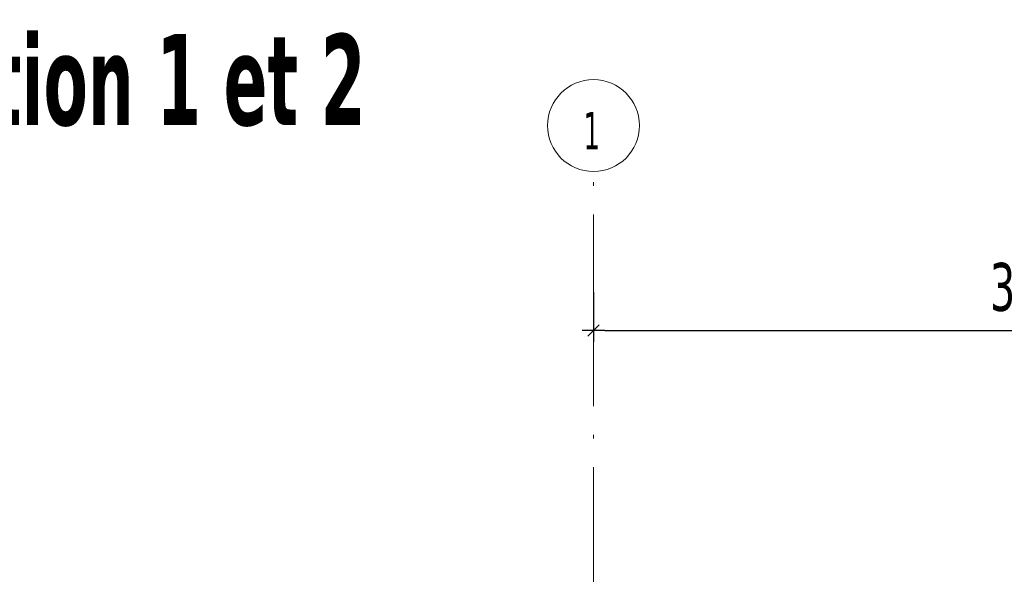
# Model space of a CAD drawing. Header units: millimetres. Extents: x 1567 to 2756, y -116 to 725.
# Tile 249 of 256: x 2260 to 2311, y 181 to 210. Entities that reach past the tile are written whole.
import ezdxf

# ---------------------------------------------------------------- set-up
doc = ezdxf.new("R2010")
doc.units = ezdxf.units.MM
doc.linetypes.add('CADWORK_5', pattern=[13.2, 10, -1.5, 0.2, -1.5])
doc.layers.add('Ech.1_75', color=7, linetype='Continuous')
doc.styles.add('tahoma-', font='txt', dxfattribs={"height": 1})
doc.styles.add('tahoma-b', font='txt', dxfattribs={"height": 1})
doc.styles.add('tahoma-z-r', font='txt', dxfattribs={"width": 0.704918})
doc.dimstyles.new('ISO-25', dxfattribs={"dimtxt": 2.5, "dimasz": 2.5, "dimexe": 1.25, "dimexo": 0.625, "dimtad": 1, "dimtxsty": 'Standard', "dimcen": 2.5, "dimadec": 0, "dimazin": 0, "dimtfac": 1, "dimtmove": 0, "dimatfit": 3, "dimfxl": 1, "dimarcsym": 0})

# ---------------------------------------------------------------- blocks, each defined once
blk = doc.blocks.new('cw-dimension-symbol2')
at = {"color": 0, "linetype": 'Continuous', "lineweight": -2}
for p, q in [((-1, 0), (1, 0)), ((-0.5, -0.5), (0.5, 0.5))]:
    blk.add_line(p, q, dxfattribs=at)
blk = doc.blocks.new('*D159')
at = {"layer": 'Defpoints', "color": 0}
for p in [(2289.747, 195.314), (2336.414, 195.314), (2336.414, 193.314)]:
    blk.add_point(p, dxfattribs=at)
at = {"layer": 'Ech.1_75', "color": 0, "linetype": 'Continuous', "lineweight": -2}
for p, q in [((2289.747, 195.314), (2289.747, 192.714)), ((2336.414, 195.314), (2336.414, 192.714)), ((2290.347, 193.314), (2335.814, 193.314))]:
    blk.add_line(p, q, dxfattribs=at)
at = {"layer": 'Ech.1_75', "color": 0, "lineweight": -2, "xscale": 0.6000000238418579, "yscale": 0.6000000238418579, "zscale": 0.6000000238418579, "rotation": 180}
blk.add_blockref('cw-dimension-symbol2', (2289.747, 193.314), dxfattribs=at)
at = {"layer": 'Ech.1_75', "color": 0, "lineweight": -2, "xscale": 0.6000000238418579, "yscale": 0.6000000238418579, "zscale": 0.6000000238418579}
blk.add_blockref('cw-dimension-symbol2', (2336.414, 193.314), dxfattribs=at)
at = {"layer": 'Ech.1_75', "color": 7, "linetype": 'Continuous', "lineweight": 5, "insert": (2313.081, 195.564), "char_height": 2.5, "attachment_point": 5, "style": 'tahoma-z-r'}
blk.add_mtext('3500', dxfattribs=at)

msp = doc.modelspace()

# ---------------------------------------------------------------- dimensions: what is measured, and where the dimension line sits
at = {"layer": 'Ech.1_75', "color": 7, "linetype": 'Continuous', "lineweight": 5}
dim = msp.add_linear_dim(base=(2336.414, 193.314), p1=(2289.747, 195.314), p2=(2336.414, 195.314), angle=0, text='3500', dimstyle='ISO-25', override={"dimtxt": 2.5, "dimasz": 0.6, "dimexe": 0.6, "dimexo": 0, "dimgap": 0, "dimdec": 0, "dimlfac": 1, "dimtxsty": 'tahoma-z-r', "dimblk": 'cw-dimension-symbol2', "dimclrt": 7, "dimtmove": 2}, dxfattribs=at)
dim.commit()
dim.dimension.update_dxf_attribs({"geometry": '*D159', "text_midpoint": (2313.081, 195.564), "dimtype": 161})

# ---------------------------------------------------------------- wipeouts: each hides what was drawn before it
at = {"linetype": 'Continuous'}
msp.add_wipeout([(2289.747, 201.614), (2289.762, 201.614), (2289.777, 201.615), (2289.792, 201.615), (2289.808, 201.615), (2289.823, 201.616), (2289.838, 201.616), (2289.853, 201.617), (2289.868, 201.617), (2289.883, 201.618), (2289.898, 201.619), (2289.913, 201.62), (2289.928, 201.621), (2289.943, 201.622), (2289.958, 201.624), (2289.973, 201.625), (2289.988, 201.627), (2290.003, 201.628), (2290.018, 201.63), (2290.033, 201.632), (2290.048, 201.633), (2290.063, 201.635), (2290.078, 201.637), (2290.093, 201.639), (2290.108, 201.642), (2290.123, 201.644), (2290.138, 201.646), (2290.152, 201.649), (2290.167, 201.651), (2290.182, 201.654), (2290.197, 201.657), (2290.212, 201.66), (2290.227, 201.663), (2290.241, 201.666), (2290.256, 201.669), (2290.271, 201.672), (2290.285, 201.676), (2290.3, 201.679), (2290.315, 201.683), (2290.329, 201.686), (2290.344, 201.69), (2290.359, 201.694), (2290.373, 201.698), (2290.388, 201.701), (2290.402, 201.706), (2290.417, 201.71), (2290.431, 201.714), (2290.446, 201.718), (2290.46, 201.723), (2290.474, 201.727), (2290.489, 201.732), (2290.503, 201.737), (2290.517, 201.741), (2290.532, 201.746), (2290.546, 201.751), (2290.56, 201.756), (2290.574, 201.761), (2290.588, 201.767), (2290.603, 201.772), (2290.617, 201.777), (2290.631, 201.783), (2290.645, 201.789), (2290.659, 201.794), (2290.673, 201.8), (2290.686, 201.806), (2290.7, 201.812), (2290.714, 201.818), (2290.728, 201.824), (2290.742, 201.83), (2290.755, 201.836), (2290.769, 201.843), (2290.783, 201.849), (2290.796, 201.856), (2290.81, 201.862), (2290.823, 201.869), (2290.837, 201.876), (2290.85, 201.883), (2290.864, 201.89), (2290.877, 201.897), (2290.89, 201.904), (2290.903, 201.911), (2290.917, 201.919), (2290.93, 201.926), (2290.943, 201.933), (2290.956, 201.941), (2290.969, 201.949), (2290.982, 201.956), (2290.995, 201.964), (2291.008, 201.972), (2291.02, 201.98), (2291.033, 201.988), (2291.046, 201.996), (2291.059, 202.004), (2291.071, 202.013), (2291.084, 202.021), (2291.096, 202.029), (2291.109, 202.038), (2291.121, 202.047), (2291.133, 202.055), (2291.146, 202.064), (2291.158, 202.073), (2291.17, 202.082), (2291.182, 202.091), (2291.194, 202.1), (2291.206, 202.109), (2291.218, 202.118), (2291.23, 202.127), (2291.242, 202.137), (2291.254, 202.146), (2291.265, 202.156), (2291.277, 202.165), (2291.289, 202.175), (2291.3, 202.185), (2291.312, 202.194), (2291.323, 202.204), (2291.334, 202.214), (2291.346, 202.224), (2291.357, 202.234), (2291.368, 202.244), (2291.379, 202.255), (2291.39, 202.265), (2291.401, 202.275), (2291.412, 202.286), (2291.423, 202.296), (2291.434, 202.307), (2291.444, 202.317), (2291.455, 202.328), (2291.465, 202.339), (2291.476, 202.35), (2291.486, 202.361), (2291.497, 202.372), (2291.507, 202.383), (2291.517, 202.394), (2291.527, 202.405), (2291.537, 202.416), (2291.547, 202.427), (2291.557, 202.439), (2291.567, 202.45), (2291.577, 202.461), (2291.587, 202.473), (2291.596, 202.485), (2291.606, 202.496), (2291.616, 202.508), (2291.625, 202.52), (2291.634, 202.532), (2291.644, 202.543), (2291.653, 202.555), (2291.662, 202.567), (2291.671, 202.579), (2291.68, 202.592), (2291.689, 202.604), (2291.698, 202.616), (2291.706, 202.628), (2291.715, 202.641), (2291.724, 202.653), (2291.732, 202.665), (2291.741, 202.678), (2291.749, 202.69), (2291.757, 202.703), (2291.765, 202.716), (2291.774, 202.728), (2291.782, 202.741), (2291.79, 202.754), (2291.797, 202.767), (2291.805, 202.78), (2291.813, 202.793), (2291.821, 202.806), (2291.828, 202.819), (2291.836, 202.832), (2291.843, 202.845), (2291.85, 202.858), (2291.858, 202.871), (2291.865, 202.885), (2291.872, 202.898), (2291.879, 202.911), (2291.886, 202.925), (2291.892, 202.938), (2291.899, 202.952), (2291.906, 202.965), (2291.912, 202.979), (2291.919, 202.993), (2291.925, 203.006), (2291.931, 203.02), (2291.938, 203.034), (2291.944, 203.047), (2291.95, 203.061), (2291.956, 203.075), (2291.962, 203.089), (2291.967, 203.103), (2291.973, 203.117), (2291.979, 203.131), (2291.984, 203.145), (2291.99, 203.159), (2291.995, 203.173), (2292, 203.187), (2292.005, 203.201), (2292.01, 203.216), (2292.015, 203.23), (2292.02, 203.244), (2292.025, 203.258), (2292.03, 203.273), (2292.034, 203.287), (2292.039, 203.302), (2292.043, 203.316), (2292.048, 203.33), (2292.052, 203.345), (2292.056, 203.359), (2292.06, 203.374), (2292.064, 203.388), (2292.068, 203.403), (2292.072, 203.418), (2292.076, 203.432), (2292.079, 203.447), (2292.083, 203.461), (2292.086, 203.476), (2292.089, 203.491), (2292.093, 203.506), (2292.096, 203.52), (2292.099, 203.535), (2292.102, 203.55), (2292.105, 203.565), (2292.107, 203.58), (2292.11, 203.594), (2292.113, 203.609), (2292.115, 203.624), (2292.118, 203.639), (2292.12, 203.654), (2292.122, 203.669), (2292.124, 203.684), (2292.126, 203.699), (2292.128, 203.714), (2292.13, 203.729), (2292.132, 203.744), (2292.134, 203.759), (2292.135, 203.774), (2292.137, 203.789), (2292.138, 203.804), (2292.139, 203.819), (2292.14, 203.834), (2292.141, 203.849), (2292.142, 203.864), (2292.143, 203.879), (2292.144, 203.894), (2292.145, 203.909), (2292.145, 203.924), (2292.146, 203.939), (2292.146, 203.954), (2292.147, 203.969), (2292.147, 203.984), (2292.147, 203.999), (2292.147, 204.014), (2292.147, 204.03), (2292.147, 204.045), (2292.147, 204.06), (2292.146, 204.075), (2292.146, 204.09), (2292.145, 204.105), (2292.145, 204.12), (2292.144, 204.135), (2292.143, 204.15), (2292.142, 204.165), (2292.141, 204.18), (2292.14, 204.195), (2292.139, 204.21), (2292.138, 204.225), (2292.137, 204.24), (2292.135, 204.255), (2292.134, 204.27), (2292.132, 204.285), (2292.13, 204.3), (2292.128, 204.315), (2292.126, 204.33), (2292.124, 204.345), (2292.122, 204.36), (2292.12, 204.375), (2292.118, 204.39), (2292.115, 204.405), (2292.113, 204.42), (2292.11, 204.434), (2292.107, 204.449), (2292.105, 204.464), (2292.102, 204.479), (2292.099, 204.494), (2292.096, 204.509), (2292.093, 204.523), (2292.089, 204.538), (2292.086, 204.553), (2292.083, 204.567), (2292.079, 204.582), (2292.076, 204.597), (2292.072, 204.611), (2292.068, 204.626), (2292.064, 204.64), (2292.06, 204.655), (2292.056, 204.67), (2292.052, 204.684), (2292.048, 204.698), (2292.043, 204.713), (2292.039, 204.727), (2292.034, 204.742), (2292.03, 204.756), (2292.025, 204.77), (2292.02, 204.785), (2292.015, 204.799), (2292.01, 204.813), (2292.005, 204.827), (2292, 204.842), (2291.995, 204.856), (2291.99, 204.87), (2291.984, 204.884), (2291.979, 204.898), (2291.973, 204.912), (2291.967, 204.926), (2291.962, 204.94), (2291.956, 204.954), (2291.95, 204.968), (2291.944, 204.981), (2291.938, 204.995), (2291.931, 205.009), (2291.925, 205.023), (2291.919, 205.036), (2291.912, 205.05), (2291.906, 205.064), (2291.899, 205.077), (2291.892, 205.091), (2291.886, 205.104), (2291.879, 205.117), (2291.872, 205.131), (2291.865, 205.144), (2291.858, 205.157), (2291.85, 205.171), (2291.843, 205.184), (2291.836, 205.197), (2291.828, 205.21), (2291.821, 205.223), (2291.813, 205.236), (2291.805, 205.249), (2291.797, 205.262), (2291.79, 205.275), (2291.782, 205.288), (2291.774, 205.3), (2291.765, 205.313), (2291.757, 205.326), (2291.749, 205.338), (2291.741, 205.351), (2291.732, 205.363), (2291.724, 205.376), (2291.715, 205.388), (2291.706, 205.401), (2291.698, 205.413), (2291.689, 205.425), (2291.68, 205.437), (2291.671, 205.449), (2291.662, 205.461), (2291.653, 205.473), (2291.644, 205.485), (2291.634, 205.497), (2291.625, 205.509), (2291.616, 205.521), (2291.606, 205.533), (2291.596, 205.544), (2291.587, 205.556), (2291.577, 205.567), (2291.567, 205.579), (2291.557, 205.59), (2291.547, 205.602), (2291.537, 205.613), (2291.527, 205.624), (2291.517, 205.635), (2291.507, 205.646), (2291.497, 205.657), (2291.486, 205.668), (2291.476, 205.679), (2291.465, 205.69), (2291.455, 205.701), (2291.444, 205.711), (2291.434, 205.722), (2291.423, 205.733), (2291.412, 205.743), (2291.401, 205.754), (2291.39, 205.764), (2291.379, 205.774), (2291.368, 205.784), (2291.357, 205.795), (2291.346, 205.805), (2291.334, 205.815), (2291.323, 205.825), (2291.312, 205.834), (2291.3, 205.844), (2291.289, 205.854), (2291.277, 205.864), (2291.265, 205.873), (2291.254, 205.883), (2291.242, 205.892), (2291.23, 205.902), (2291.218, 205.911), (2291.206, 205.92), (2291.194, 205.929), (2291.182, 205.938), (2291.17, 205.947), (2291.158, 205.956), (2291.146, 205.965), (2291.133, 205.974), (2291.121, 205.982), (2291.109, 205.991), (2291.096, 205.999), (2291.084, 206.008), (2291.071, 206.016), (2291.059, 206.024), (2291.046, 206.033), (2291.033, 206.041), (2291.02, 206.049), (2291.008, 206.057), (2290.995, 206.065), (2290.982, 206.072), (2290.969, 206.08), (2290.956, 206.088), (2290.943, 206.095), (2290.93, 206.103), (2290.917, 206.11), (2290.903, 206.118), (2290.89, 206.125), (2290.877, 206.132), (2290.864, 206.139), (2290.85, 206.146), (2290.837, 206.153), (2290.823, 206.16), (2290.81, 206.166), (2290.796, 206.173), (2290.783, 206.18), (2290.769, 206.186), (2290.755, 206.192), (2290.742, 206.199), (2290.728, 206.205), (2290.714, 206.211), (2290.7, 206.217), (2290.686, 206.223), (2290.673, 206.229), (2290.659, 206.235), (2290.645, 206.24), (2290.631, 206.246), (2290.617, 206.251), (2290.603, 206.257), (2290.588, 206.262), (2290.574, 206.267), (2290.56, 206.273), (2290.546, 206.278), (2290.532, 206.283), (2290.517, 206.287), (2290.503, 206.292), (2290.489, 206.297), (2290.474, 206.302), (2290.46, 206.306), (2290.446, 206.311), (2290.431, 206.315), (2290.417, 206.319), (2290.402, 206.323), (2290.388, 206.327), (2290.373, 206.331), (2290.359, 206.335), (2290.344, 206.339), (2290.329, 206.343), (2290.315, 206.346), (2290.3, 206.35), (2290.285, 206.353), (2290.271, 206.357), (2290.256, 206.36), (2290.241, 206.363), (2290.227, 206.366), (2290.212, 206.369), (2290.197, 206.372), (2290.182, 206.375), (2290.167, 206.377), (2290.152, 206.38), (2290.138, 206.382), (2290.123, 206.385), (2290.108, 206.387), (2290.093, 206.389), (2290.078, 206.392), (2290.063, 206.394), (2290.048, 206.396), (2290.033, 206.397), (2290.018, 206.399), (2290.003, 206.401), (2289.988, 206.402), (2289.973, 206.404), (2289.958, 206.405), (2289.943, 206.406), (2289.928, 206.408), (2289.913, 206.409), (2289.898, 206.41), (2289.883, 206.411), (2289.868, 206.411), (2289.853, 206.412), (2289.838, 206.413), (2289.823, 206.413), (2289.808, 206.414), (2289.792, 206.414), (2289.777, 206.414), (2289.762, 206.414), (2289.747, 206.414), (2289.732, 206.414), (2289.717, 206.414), (2289.702, 206.414), (2289.687, 206.414), (2289.672, 206.413), (2289.657, 206.413), (2289.642, 206.412), (2289.627, 206.411), (2289.612, 206.411), (2289.597, 206.41), (2289.581, 206.409), (2289.566, 206.408), (2289.551, 206.406), (2289.536, 206.405), (2289.521, 206.404), (2289.506, 206.402), (2289.491, 206.401), (2289.476, 206.399), (2289.461, 206.397), (2289.446, 206.396), (2289.431, 206.394), (2289.417, 206.392), (2289.402, 206.389), (2289.387, 206.387), (2289.372, 206.385), (2289.357, 206.382), (2289.342, 206.38), (2289.327, 206.377), (2289.312, 206.375), (2289.297, 206.372), (2289.283, 206.369), (2289.268, 206.366), (2289.253, 206.363), (2289.238, 206.36), (2289.224, 206.357), (2289.209, 206.353), (2289.194, 206.35), (2289.18, 206.346), (2289.165, 206.343), (2289.15, 206.339), (2289.136, 206.335), (2289.121, 206.331), (2289.107, 206.327), (2289.092, 206.323), (2289.078, 206.319), (2289.063, 206.315), (2289.049, 206.311), (2289.034, 206.306), (2289.02, 206.302), (2289.006, 206.297), (2288.991, 206.292), (2288.977, 206.287), (2288.963, 206.283), (2288.948, 206.278), (2288.934, 206.273), (2288.92, 206.267), (2288.906, 206.262), (2288.892, 206.257), (2288.878, 206.251), (2288.864, 206.246), (2288.85, 206.24), (2288.836, 206.235), (2288.822, 206.229), (2288.808, 206.223), (2288.794, 206.217), (2288.78, 206.211), (2288.766, 206.205), (2288.753, 206.199), (2288.739, 206.192), (2288.725, 206.186), (2288.712, 206.18), (2288.698, 206.173), (2288.685, 206.166), (2288.671, 206.16), (2288.658, 206.153), (2288.644, 206.146), (2288.631, 206.139), (2288.618, 206.132), (2288.604, 206.125), (2288.591, 206.118), (2288.578, 206.11), (2288.565, 206.103), (2288.552, 206.095), (2288.539, 206.088), (2288.526, 206.08), (2288.513, 206.072), (2288.5, 206.065), (2288.487, 206.057), (2288.474, 206.049), (2288.461, 206.041), (2288.449, 206.033), (2288.436, 206.024), (2288.423, 206.016), (2288.411, 206.008), (2288.398, 205.999), (2288.386, 205.991), (2288.373, 205.982), (2288.361, 205.974), (2288.349, 205.965), (2288.337, 205.956), (2288.324, 205.947), (2288.312, 205.938), (2288.3, 205.929), (2288.288, 205.92), (2288.276, 205.911), (2288.264, 205.902), (2288.253, 205.892), (2288.241, 205.883), (2288.229, 205.873), (2288.217, 205.864), (2288.206, 205.854), (2288.194, 205.844), (2288.183, 205.834), (2288.171, 205.825), (2288.16, 205.815), (2288.149, 205.805), (2288.138, 205.795), (2288.126, 205.784), (2288.115, 205.774), (2288.104, 205.764), (2288.093, 205.754), (2288.082, 205.743), (2288.072, 205.733), (2288.061, 205.722), (2288.05, 205.711), (2288.04, 205.701), (2288.029, 205.69), (2288.018, 205.679), (2288.008, 205.668), (2287.998, 205.657), (2287.987, 205.646), (2287.977, 205.635), (2287.967, 205.624), (2287.957, 205.613), (2287.947, 205.602), (2287.937, 205.59), (2287.927, 205.579), (2287.917, 205.567), (2287.908, 205.556), (2287.898, 205.544), (2287.888, 205.533), (2287.879, 205.521), (2287.869, 205.509), (2287.86, 205.497), (2287.851, 205.485), (2287.842, 205.473), (2287.832, 205.461), (2287.823, 205.449), (2287.814, 205.437), (2287.806, 205.425), (2287.797, 205.413), (2287.788, 205.401), (2287.779, 205.388), (2287.771, 205.376), (2287.762, 205.363), (2287.754, 205.351), (2287.745, 205.338), (2287.737, 205.326), (2287.729, 205.313), (2287.721, 205.3), (2287.713, 205.288), (2287.705, 205.275), (2287.697, 205.262), (2287.689, 205.249), (2287.681, 205.236), (2287.674, 205.223), (2287.666, 205.21), (2287.659, 205.197), (2287.651, 205.184), (2287.644, 205.171), (2287.637, 205.157), (2287.63, 205.144), (2287.623, 205.131), (2287.616, 205.117), (2287.609, 205.104), (2287.602, 205.091), (2287.595, 205.077), (2287.589, 205.064), (2287.582, 205.05), (2287.576, 205.036), (2287.569, 205.023), (2287.563, 205.009), (2287.557, 204.995), (2287.551, 204.981), (2287.545, 204.968), (2287.539, 204.954), (2287.533, 204.94), (2287.527, 204.926), (2287.521, 204.912), (2287.516, 204.898), (2287.51, 204.884), (2287.505, 204.87), (2287.499, 204.856), (2287.494, 204.842), (2287.489, 204.827), (2287.484, 204.813), (2287.479, 204.799), (2287.474, 204.785), (2287.469, 204.77), (2287.465, 204.756), (2287.46, 204.742), (2287.456, 204.727), (2287.451, 204.713), (2287.447, 204.698), (2287.442, 204.684), (2287.438, 204.67), (2287.434, 204.655), (2287.43, 204.64), (2287.426, 204.626), (2287.423, 204.611), (2287.419, 204.597), (2287.415, 204.582), (2287.412, 204.567), (2287.408, 204.553), (2287.405, 204.538), (2287.402, 204.523), (2287.399, 204.509), (2287.396, 204.494), (2287.393, 204.479), (2287.39, 204.464), (2287.387, 204.449), (2287.384, 204.434), (2287.382, 204.42), (2287.379, 204.405), (2287.377, 204.39), (2287.374, 204.375), (2287.372, 204.36), (2287.37, 204.345), (2287.368, 204.33), (2287.366, 204.315), (2287.364, 204.3), (2287.363, 204.285), (2287.361, 204.27), (2287.359, 204.255), (2287.358, 204.24), (2287.356, 204.225), (2287.355, 204.21), (2287.354, 204.195), (2287.353, 204.18), (2287.352, 204.165), (2287.351, 204.15), (2287.35, 204.135), (2287.35, 204.12), (2287.349, 204.105), (2287.348, 204.09), (2287.348, 204.075), (2287.348, 204.06), (2287.347, 204.045), (2287.347, 204.03), (2287.347, 204.014), (2287.347, 203.999), (2287.347, 203.984), (2287.348, 203.969), (2287.348, 203.954), (2287.348, 203.939), (2287.349, 203.924), (2287.35, 203.909), (2287.35, 203.894), (2287.351, 203.879), (2287.352, 203.864), (2287.353, 203.849), (2287.354, 203.834), (2287.355, 203.819), (2287.356, 203.804), (2287.358, 203.789), (2287.359, 203.774), (2287.361, 203.759), (2287.363, 203.744), (2287.364, 203.729), (2287.366, 203.714), (2287.368, 203.699), (2287.37, 203.684), (2287.372, 203.669), (2287.374, 203.654), (2287.377, 203.639), (2287.379, 203.624), (2287.382, 203.609), (2287.384, 203.594), (2287.387, 203.58), (2287.39, 203.565), (2287.393, 203.55), (2287.396, 203.535), (2287.399, 203.52), (2287.402, 203.506), (2287.405, 203.491), (2287.408, 203.476), (2287.412, 203.461), (2287.415, 203.447), (2287.419, 203.432), (2287.423, 203.418), (2287.426, 203.403), (2287.43, 203.388), (2287.434, 203.374), (2287.438, 203.359), (2287.442, 203.345), (2287.447, 203.33), (2287.451, 203.316), (2287.456, 203.302), (2287.46, 203.287), (2287.465, 203.273), (2287.469, 203.258), (2287.474, 203.244), (2287.479, 203.23), (2287.484, 203.216), (2287.489, 203.201), (2287.494, 203.187), (2287.499, 203.173), (2287.505, 203.159), (2287.51, 203.145), (2287.516, 203.131), (2287.521, 203.117), (2287.527, 203.103), (2287.533, 203.089), (2287.539, 203.075), (2287.545, 203.061), (2287.551, 203.047), (2287.557, 203.034), (2287.563, 203.02), (2287.569, 203.006), (2287.576, 202.993), (2287.582, 202.979), (2287.589, 202.965), (2287.595, 202.952), (2287.602, 202.938), (2287.609, 202.925), (2287.616, 202.911), (2287.623, 202.898), (2287.63, 202.885), (2287.637, 202.871), (2287.644, 202.858), (2287.651, 202.845), (2287.659, 202.832), (2287.666, 202.819), (2287.674, 202.806), (2287.681, 202.793), (2287.689, 202.78), (2287.697, 202.767), (2287.705, 202.754), (2287.713, 202.741), (2287.721, 202.728), (2287.729, 202.716), (2287.737, 202.703), (2287.745, 202.69), (2287.754, 202.678), (2287.762, 202.665), (2287.771, 202.653), (2287.779, 202.641), (2287.788, 202.628), (2287.797, 202.616), (2287.806, 202.604), (2287.814, 202.592), (2287.823, 202.579), (2287.832, 202.567), (2287.842, 202.555), (2287.851, 202.543), (2287.86, 202.532), (2287.869, 202.52), (2287.879, 202.508), (2287.888, 202.496), (2287.898, 202.485), (2287.908, 202.473), (2287.917, 202.461), (2287.927, 202.45), (2287.937, 202.439), (2287.947, 202.427), (2287.957, 202.416), (2287.967, 202.405), (2287.977, 202.394), (2287.987, 202.383), (2287.998, 202.372), (2288.008, 202.361), (2288.018, 202.35), (2288.029, 202.339), (2288.04, 202.328), (2288.05, 202.317), (2288.061, 202.307), (2288.072, 202.296), (2288.082, 202.286), (2288.093, 202.275), (2288.104, 202.265), (2288.115, 202.255), (2288.126, 202.244), (2288.138, 202.234), (2288.149, 202.224), (2288.16, 202.214), (2288.171, 202.204), (2288.183, 202.194), (2288.194, 202.185), (2288.206, 202.175), (2288.217, 202.165), (2288.229, 202.156), (2288.241, 202.146), (2288.253, 202.137), (2288.264, 202.127), (2288.276, 202.118), (2288.288, 202.109), (2288.3, 202.1), (2288.312, 202.091), (2288.324, 202.082), (2288.337, 202.073), (2288.349, 202.064), (2288.361, 202.055), (2288.373, 202.047), (2288.386, 202.038), (2288.398, 202.029), (2288.411, 202.021), (2288.423, 202.013), (2288.436, 202.004), (2288.449, 201.996), (2288.461, 201.988), (2288.474, 201.98), (2288.487, 201.972), (2288.5, 201.964), (2288.513, 201.956), (2288.526, 201.949), (2288.539, 201.941), (2288.552, 201.933), (2288.565, 201.926), (2288.578, 201.919), (2288.591, 201.911), (2288.604, 201.904), (2288.618, 201.897), (2288.631, 201.89), (2288.644, 201.883), (2288.658, 201.876), (2288.671, 201.869), (2288.685, 201.862), (2288.698, 201.856), (2288.712, 201.849), (2288.725, 201.843), (2288.739, 201.836), (2288.753, 201.83), (2288.766, 201.824), (2288.78, 201.818), (2288.794, 201.812), (2288.808, 201.806), (2288.822, 201.8), (2288.836, 201.794), (2288.85, 201.789), (2288.864, 201.783), (2288.878, 201.777), (2288.892, 201.772), (2288.906, 201.767), (2288.92, 201.761), (2288.934, 201.756), (2288.948, 201.751), (2288.963, 201.746), (2288.977, 201.741), (2288.991, 201.737), (2289.006, 201.732), (2289.02, 201.727), (2289.034, 201.723), (2289.049, 201.718), (2289.063, 201.714), (2289.078, 201.71), (2289.092, 201.706), (2289.107, 201.701), (2289.121, 201.698), (2289.136, 201.694), (2289.15, 201.69), (2289.165, 201.686), (2289.18, 201.683), (2289.194, 201.679), (2289.209, 201.676), (2289.224, 201.672), (2289.238, 201.669), (2289.253, 201.666), (2289.268, 201.663), (2289.283, 201.66), (2289.297, 201.657), (2289.312, 201.654), (2289.327, 201.651), (2289.342, 201.649), (2289.357, 201.646), (2289.372, 201.644), (2289.387, 201.642), (2289.402, 201.639), (2289.417, 201.637), (2289.431, 201.635), (2289.446, 201.633), (2289.461, 201.632), (2289.476, 201.63), (2289.491, 201.628), (2289.506, 201.627), (2289.521, 201.625), (2289.536, 201.624), (2289.551, 201.622), (2289.566, 201.621), (2289.581, 201.62), (2289.597, 201.619), (2289.612, 201.618), (2289.627, 201.617), (2289.642, 201.617), (2289.657, 201.616), (2289.672, 201.616), (2289.687, 201.615), (2289.702, 201.615), (2289.717, 201.615), (2289.732, 201.614)], dxfattribs=at).dxf.layer = 'Ech.1_75'

# ---------------------------------------------------------------- next in the draw order: linework, layer by layer
at = {"layer": 'Ech.1_75', "color": 7, "linetype": 'Continuous', "lineweight": 5, "flags": 128}
msp.add_lwpolyline([(2289.747, 201.614, 1), (2289.747, 206.414, 1), (2289.747, 201.614)], format="xyb", close=True, dxfattribs=at)
at = {"layer": 'Ech.1_75', "color": 7, "linetype": 'CADWORK_5', "lineweight": 5}
msp.add_lwpolyline([(2289.747, -101.035), (2289.747, 201.614)], dxfattribs=at)

# ---------------------------------------------------------------- next in the draw order: texts
at = {"layer": 'Ech.1_75', "color": 7, "linetype": 'Continuous', "style": 'tahoma-', "width": 0.6}
msp.add_text('1', height=1.961, dxfattribs=at).set_placement((2289.213, 202.764))

# ---------------------------------------------------------------- next in the draw order: texts
at = {"layer": 'Ech.1_75', "color": 7, "linetype": 'Continuous', "insert": (2229.289, 208.794), "char_height": 5, "attachment_point": 1, "style": 'tahoma-b', "bg_fill": 3, "box_fill_scale": 1.15, "bg_fill_color": 256, "bg_fill_true_color": 13158600, "bg_fill_transparency": 33554687}
msp.add_mtext('\\A1;\\fTahoma|b1|i0;\\W0.600000;\\H4.757300;Vue en plan Option 1 et 2', dxfattribs=at)

doc.saveas('drawing.dxf')
